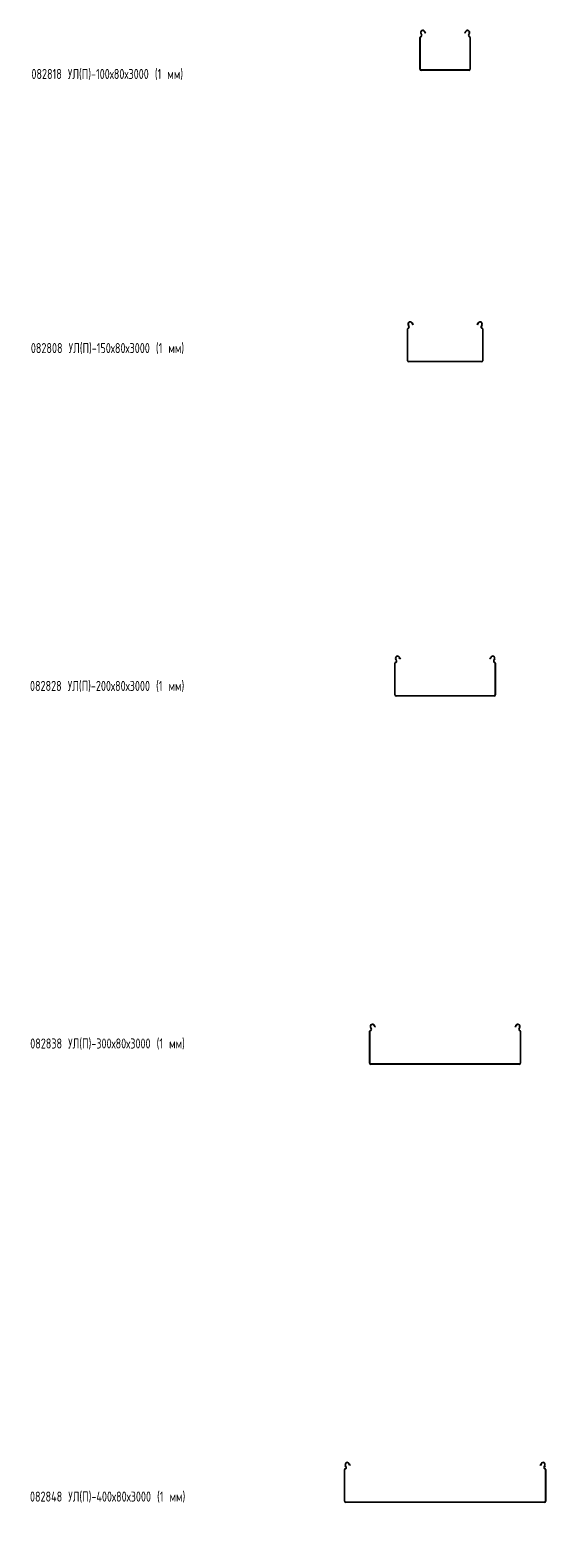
# Model space of a CAD drawing. Header units: millimetres. Extents: x -792 to 3872, y -6969 to -437.
# Tile 13 of 21: x -788 to 237, y -3433 to -437. Entities that reach past the tile are written whole.
import ezdxf

# ---------------------------------------------------------------- set-up
doc = ezdxf.new("R2010")
doc.units = ezdxf.units.MM
doc.styles.add('SLDTEXTSTYLE0', font='TXT', dxfattribs={"width": 0.7, "bigfont": 'bigfont'})

msp = doc.modelspace()

# ---------------------------------------------------------------- linework, layer by layer
at = {"color": 7, "linetype": 'Continuous', "lineweight": 15}
for p, q in [((-10.7, -446.4), (-12, -444)), ((-9.8, -445.9), (-11.1, -443.5)), ((-4.9, -440.2), (-3.2, -443.5)), ((-4, -439.8), (-2.3, -443)), ((-2.3, -443), (-3.2, -443.5)), ((75.3, -443), (77, -439.8)), ((76.2, -443.5), (75.3, -443)), ((76.2, -443.5), (77.9, -440.2)), ((84.1, -443.5), (82.8, -445.9)), ((85, -444), (83.7, -446.4)), ((-13.5, -514.9), (-13.5, -451.7)), ((-12.5, -514.9), (-12.5, -451.7)), ((85.5, -451.7), (85.5, -514.9)), ((86.5, -451.7), (86.5, -514.9)), ((84, -516.4), (-11, -516.4)), ((84, -517.4), (-11, -517.4)), ((-38.5, -1094.2), (-38.5, -1031)), ((-37.5, -1094.2), (-37.5, -1031)), ((-35.7, -1025.7), (-37, -1023.3)), ((-34.8, -1025.2), (-36.1, -1022.8)), ((-29.9, -1019.5), (-28.2, -1022.8)), ((-29, -1019), (-27.3, -1022.3)), ((-27.3, -1022.3), (-28.2, -1022.8)), ((100.3, -1022.3), (102, -1019)), ((101.2, -1022.8), (100.3, -1022.3)), ((101.2, -1022.8), (102.9, -1019.5)), ((109.1, -1022.8), (107.8, -1025.2)), ((110, -1023.3), (108.7, -1025.7)), ((110.5, -1031), (110.5, -1094.2)), ((111.5, -1031), (111.5, -1094.2)), ((109, -1095.7), (-36, -1095.7)), ((109, -1096.7), (-36, -1096.7)), ((-63.5, -1758.2), (-63.5, -1695)), ((-62.5, -1758.2), (-62.5, -1695)), ((-60.7, -1689.7), (-62, -1687.3)), ((-59.8, -1689.2), (-61.1, -1686.8)), ((-54.9, -1683.5), (-54.6, -1684.2)), ((-54.6, -1684.2), (-53.7, -1683.7)), ((-53.2, -1686.8), (-54.6, -1684.2)), ((-54, -1683.1), (-53.7, -1683.7)), ((-53.7, -1683.7), (-52.3, -1686.3)), ((-52.3, -1686.3), (-53.2, -1686.8)), ((125.3, -1686.3), (126.7, -1683.7)), ((126.2, -1686.8), (125.3, -1686.3)), ((127.6, -1684.2), (126.2, -1686.8)), ((126.7, -1683.7), (127, -1683.1)), ((126.7, -1683.7), (127.6, -1684.2)), ((127.6, -1684.2), (127.9, -1683.5)), ((134.1, -1686.8), (132.8, -1689.2)), ((135, -1687.3), (133.7, -1689.7)), ((135.5, -1695), (135.5, -1758.2)), ((136.5, -1695), (136.5, -1758.2)), ((134, -1759.7), (-61, -1759.7)), ((134, -1760.7), (-61, -1760.7)), ((-110.7, -2421.3), (-112, -2418.9)), ((-109.8, -2420.8), (-111.1, -2418.4)), ((-104.9, -2415.1), (-104.6, -2415.7)), ((-104.6, -2415.7), (-103.7, -2415.3)), ((-103.2, -2418.4), (-104.6, -2415.7)), ((-104, -2414.6), (-103.7, -2415.3)), ((-103.7, -2415.3), (-102.3, -2417.9)), ((-102.3, -2417.9), (-103.2, -2418.4)), ((175.3, -2417.9), (176.7, -2415.3)), ((176.2, -2418.4), (175.3, -2417.9)), ((177.6, -2415.7), (176.2, -2418.4)), ((176.7, -2415.3), (177, -2414.6)), ((176.7, -2415.3), (177.6, -2415.7)), ((177.6, -2415.7), (177.9, -2415.1)), ((184.1, -2418.4), (182.8, -2420.8)), ((185, -2418.9), (183.7, -2421.3)), ((-113.5, -2489.8), (-113.5, -2426.6)), ((-112.5, -2489.8), (-112.5, -2426.6)), ((185.5, -2426.6), (185.5, -2489.8)), ((186.5, -2426.6), (186.5, -2489.8)), ((184, -2491.3), (-111, -2491.3)), ((184, -2492.3), (-111, -2492.3)), ((-160.7, -3291.9), (-162, -3289.6)), ((-159.8, -3291.5), (-161.1, -3289.1)), ((-154.9, -3285.8), (-154.6, -3286.4)), ((-154.6, -3286.4), (-153.7, -3285.9)), ((-153.2, -3289.1), (-154.6, -3286.4)), ((-154, -3285.3), (-153.7, -3285.9)), ((-153.7, -3285.9), (-152.3, -3288.6)), ((-152.3, -3288.6), (-153.2, -3289.1)), ((225.3, -3288.6), (226.7, -3285.9)), ((226.2, -3289.1), (225.3, -3288.6)), ((227.6, -3286.4), (226.2, -3289.1)), ((226.7, -3285.9), (227, -3285.3)), ((226.7, -3285.9), (227.6, -3286.4)), ((227.6, -3286.4), (227.9, -3285.8)), ((234.1, -3289.1), (232.8, -3291.5)), ((235, -3289.6), (233.7, -3291.9)), ((-163.5, -3360.4), (-163.5, -3297.2)), ((-162.5, -3360.4), (-162.5, -3297.2)), ((235.5, -3297.2), (235.5, -3360.4)), ((236.5, -3297.2), (236.5, -3360.4)), ((234, -3361.9), (-161, -3361.9)), ((234, -3362.9), (-161, -3362.9))]:
    msp.add_line(p, q, dxfattribs=at)
for centre, radius, start, end in [((-8, -441.9), 4.5, 28.0725, 208.0725), ((-12.9, -447.6), 2.5, 286.2863, 28.0725), ((-12.9, -447.6), 3.5, 286.2863, 28.0725), ((-8, -441.9), 3.5, 28.0725, 208.0725), ((81, -441.9), 4.5, 331.9275, 151.9275), ((81, -441.9), 3.5, 331.9275, 151.9275), ((85.9, -447.6), 3.5, 151.9275, 253.7137), ((85.9, -447.6), 2.5, 151.9275, 253.7137), ((-11.7, -451.7), 1.8, 106.2863, 180), ((-11.7, -451.7), 0.8, 106.2863, 180), ((84.7, -451.7), 0.8, 0, 73.7137), ((84.7, -451.7), 1.8, 0, 73.7137), ((-11, -514.9), 2.5, 180, 270), ((-11, -514.9), 1.5, 180, 270), ((84, -514.9), 1.5, 270, 0), ((84, -514.9), 2.5, 270, 0), ((-33, -1021.2), 4.5, 28.0725, 208.0725), ((-33, -1021.2), 3.5, 28.0725, 208.0725), ((106, -1021.2), 4.5, 331.9275, 151.9275), ((106, -1021.2), 3.5, 331.9275, 151.9275), ((-36.7, -1031), 1.8, 106.2863, 180), ((-36.7, -1031), 0.8, 106.2863, 180), ((-37.9, -1026.8), 2.5, 286.2863, 28.0725), ((-37.9, -1026.8), 3.5, 286.2863, 28.0725), ((110.9, -1026.8), 3.5, 151.9275, 253.7137), ((110.9, -1026.8), 2.5, 151.9275, 253.7137), ((109.7, -1031), 0.8, 0, 73.7137), ((109.7, -1031), 1.8, 0, 73.7137), ((-36, -1094.2), 2.5, 180, 270), ((-36, -1094.2), 1.5, 180, 270), ((109, -1094.2), 1.5, 270, 0), ((109, -1094.2), 2.5, 270, 0), ((-61.7, -1695), 1.8, 106.2863, 180), ((-58, -1685.2), 4.5, 28.0725, 208.0725), ((-61.7, -1695), 0.8, 106.2863, 180), ((-62.9, -1690.9), 2.5, 286.2863, 28.0725), ((-62.9, -1690.9), 3.5, 286.2863, 28.0725), ((-58, -1685.2), 3.5, 28.0725, 208.0725), ((131, -1685.2), 4.5, 331.9275, 151.9275), ((131, -1685.2), 3.5, 331.9275, 151.9275), ((135.9, -1690.9), 3.5, 151.9275, 253.7137), ((135.9, -1690.9), 2.5, 151.9275, 253.7137), ((134.7, -1695), 0.8, 0, 73.7137), ((134.7, -1695), 1.8, 0, 73.7137), ((-61, -1758.2), 2.5, 180, 270), ((-61, -1758.2), 1.5, 180, 270), ((134, -1758.2), 1.5, 270, 0), ((134, -1758.2), 2.5, 270, 0), ((-111.7, -2426.6), 1.8, 106.2863, 180), ((-108, -2416.8), 4.5, 28.0725, 208.0725), ((-111.7, -2426.6), 0.8, 106.2863, 180), ((-112.9, -2422.4), 2.5, 286.2863, 28.0725), ((-112.9, -2422.4), 3.5, 286.2863, 28.0725), ((-108, -2416.8), 3.5, 28.0725, 208.0725), ((181, -2416.8), 4.5, 331.9275, 151.9275), ((181, -2416.8), 3.5, 331.9275, 151.9275), ((185.9, -2422.4), 3.5, 151.9275, 253.7137), ((185.9, -2422.4), 2.5, 151.9275, 253.7137), ((184.7, -2426.6), 0.8, 0, 73.7137), ((184.7, -2426.6), 1.8, 0, 73.7137), ((-111, -2489.8), 2.5, 180, 270), ((-111, -2489.8), 1.5, 180, 270), ((184, -2489.8), 2.5, 270, 0), ((184, -2489.8), 1.5, 270, 0), ((-158, -3287.4), 4.5, 28.0725, 208.0725), ((-162.9, -3293.1), 2.5, 286.2863, 28.0725), ((-162.9, -3293.1), 3.5, 286.2863, 28.0725), ((-158, -3287.4), 3.5, 28.0725, 208.0725), ((231, -3287.4), 4.5, 331.9275, 151.9275), ((231, -3287.4), 3.5, 331.9275, 151.9275), ((235.9, -3293.1), 3.5, 151.9275, 253.7137), ((235.9, -3293.1), 2.5, 151.9275, 253.7137), ((-161.7, -3297.2), 1.8, 106.2863, 180), ((-161.7, -3297.2), 0.8, 106.2863, 180), ((234.7, -3297.2), 0.8, 0, 73.7137), ((234.7, -3297.2), 1.8, 0, 73.7137), ((-161, -3360.4), 2.5, 180, 270), ((-161, -3360.4), 1.5, 180, 270), ((234, -3360.4), 1.5, 270, 0), ((234, -3360.4), 2.5, 270, 0)]:
    msp.add_arc(centre, radius, start, end, dxfattribs=at)

# ---------------------------------------------------------------- texts
at = {"color": 7, "linetype": 'Continuous', "lineweight": 0, "char_height": 20, "attachment_point": 1, "style": 'SLDTEXTSTYLE0'}
for s, insert in [('082818 \\M+18454\\M+1844C(\\M+18450)-100\\M+1848780\\M+184873000 (1 \\M+1847D\\M+1847D)', (-785.2, -514.4)), ('082808 \\M+18454\\M+1844C(\\M+18450)-150\\M+1848780\\M+184873000 (1 \\M+1847D\\M+1847D)', (-786.4, -1059.1)), ('082828 \\M+18454\\M+1844C(\\M+18450)-200\\M+1848780\\M+184873000 (1 \\M+1847D\\M+1847D)', (-788.1, -1730.3)), ('082838 \\M+18454\\M+1844C(\\M+18450)-300\\M+1848780\\M+184873000 (1 \\M+1847D\\M+1847D)', (-787.6, -2440.8)), ('082848 \\M+18454\\M+1844C(\\M+18450)-400\\M+1848780\\M+184873000 (1 \\M+1847D\\M+1847D)', (-788.1, -3341))]:
    msp.add_mtext(s, dxfattribs=dict(at, insert=insert))

doc.saveas('drawing.dxf')
